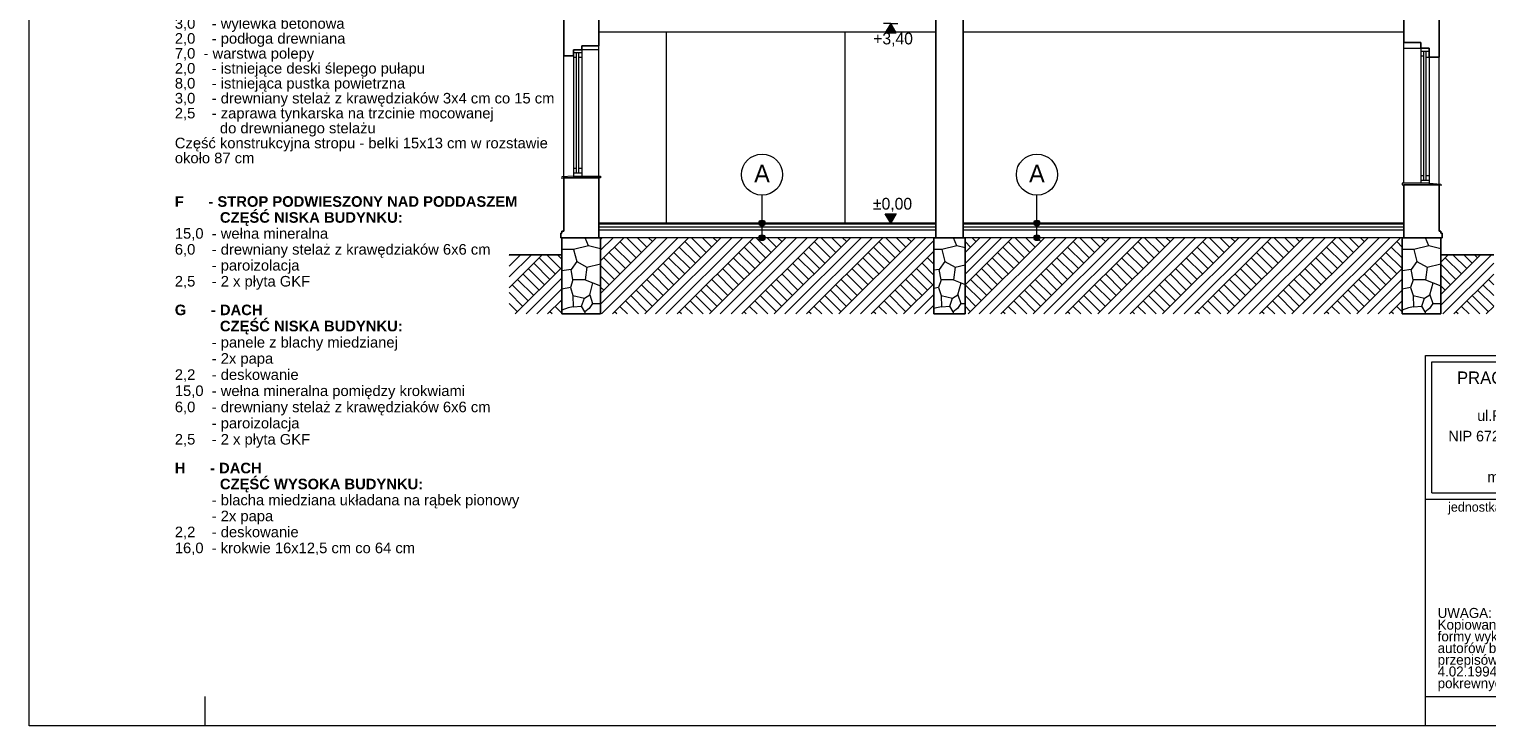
# Model space of a CAD drawing. Extents: x -394022 to -71759, y -12022 to 18278.
# Tile 45 of 91: x -198054 to -173210, y -12022 to -147. Entities that reach past the tile are written whole.
import ezdxf

# ---------------------------------------------------------------- set-up
doc = ezdxf.new("R2010")
doc.units = 0
doc.header["$MEASUREMENT"] = 0
doc.layers.add('Arch opisy', color=7, linetype='Continuous')
doc.layers.add('Arch wymiary', color=7, linetype='Continuous')
for name, color, linetype, lineweight in [('Arch opisy_Nr_Pióra__1', 7, 'Continuous', 25), ('Arch opisy_Nr_Pióra__21', 7, 'Continuous', 13), ('ARCH TABELA_Nr_Pióra__21', 7, 'Continuous', 13), ('ARCH TABELA_Nr_Pióra__7', 7, 'Continuous', 13), ('Arch wymiary_Nr_Pióra__21', 7, 'Continuous', 13), ('INWENT STROPY_Nr_Pióra__21', 7, 'Continuous', 13), ('INWENT TEREN_Nr_Pióra__1', 7, 'Continuous', 25), ('INWENT. OKNA_Nr_Pióra__21', 7, 'Continuous', 13), ('INWENT.ŚCIANY_Nr_Pióra__1', 7, 'Continuous', 25), ('INWENT.ŚCIANY_Nr_Pióra__21', 7, 'Continuous', 13), ('INWENT.ŚCIANY_Nr_Pióra__5', 7, 'Continuous', 13)]:
    doc.layers.add(name, color=color, linetype=linetype, lineweight=lineweight)
for name, color, linetype, lineweight, true_color in [('arch wypelnienia_Nr_Pióra__2', 7, 'Continuous', 13, 0x7f7f7f), ('INWENT STROPY_Nr_Pióra__2', 7, 'Continuous', 13, 0x7f7f7f), ('INWENT.ŚCIANY_Nr_Pióra__2', 7, 'Continuous', 13, 0x7f7f7f)]:
    doc.layers.add(name, color=color, linetype=linetype, lineweight=lineweight, true_color=true_color)
doc.styles.add('GENERATED_STYLE_1', font='txt')
doc.styles.add('GENERATED_STYLE_2', font='txt')
doc.styles.add('GENERATED_STYLE_5', font='txt')
doc.styles.add('GENERATED_STYLE_6', font='txt')
pattern_1 = [(45, (0, 0), (-275.7716, 275.7716), []), (45, (-91.9, 91.9), (-551.5433, 551.5433), []), (45, (-183.85, 183.85), (-551.5433, 551.5433), []), (135, (-275.77, 275.77), (91.92388, 91.92388), [390, -390])]

# ---------------------------------------------------------------- blocks, each defined once
blk = doc.blocks.new('Linia_9', base_point=(-180879, -3702))
at = {"layer": 'Arch opisy_Nr_Pióra__21', "linetype": 'Continuous'}
for points in [[(-180829, -3452), (-180832, -3433), (-180843, -3416), (-180859, -3406), (-180879, -3402), (-180898, -3406), (-180914, -3416), (-180925, -3433), (-180929, -3452), (-180925, -3471), (-180914, -3487), (-180898, -3498), (-180879, -3502), (-180859, -3498), (-180843, -3487), (-180832, -3471)], [(-180829, -3702), (-180832, -3683), (-180843, -3666), (-180859, -3656), (-180879, -3652), (-180898, -3656), (-180914, -3666), (-180925, -3683), (-180929, -3702), (-180925, -3721), (-180914, -3737), (-180898, -3748), (-180879, -3752), (-180859, -3748), (-180843, -3737), (-180832, -3721)]]:
    blk.add_hatch(color=256, dxfattribs=at).paths.add_polyline_path(points, flags=0)
blk.add_line((-180879, -3652), (-180879, -3502), dxfattribs=at)
for centre in [(-180879, -3452), (-180879, -3702)]:
    blk.add_circle(centre, 50, dxfattribs=at)
blk = doc.blocks.new('Linia_10', base_point=(-180879, -3452))
at = {"layer": 'Arch opisy_Nr_Pióra__21', "linetype": 'Continuous'}
blk.add_line((-180879, -3452), (-180879, -2976), dxfattribs=at)
blk.add_circle((-180879, -2626), 350, dxfattribs=at)
blk = doc.blocks.new('Linia_43', base_point=(-185563, -3702))
at = {"layer": 'Arch opisy_Nr_Pióra__21', "linetype": 'Continuous'}
for points in [[(-185513, -3452), (-185517, -3433), (-185528, -3416), (-185544, -3406), (-185563, -3402), (-185582, -3406), (-185599, -3416), (-185609, -3433), (-185613, -3452), (-185609, -3471), (-185599, -3487), (-185582, -3498), (-185563, -3502), (-185544, -3498), (-185528, -3487), (-185517, -3471)], [(-185513, -3702), (-185517, -3683), (-185528, -3666), (-185544, -3656), (-185563, -3652), (-185582, -3656), (-185599, -3666), (-185609, -3683), (-185613, -3702), (-185609, -3721), (-185599, -3737), (-185582, -3748), (-185563, -3752), (-185544, -3748), (-185528, -3737), (-185517, -3721)]]:
    blk.add_hatch(color=256, dxfattribs=at).paths.add_polyline_path(points, flags=0)
blk.add_line((-185563, -3652), (-185563, -3502), dxfattribs=at)
for centre in [(-185563, -3452), (-185563, -3702)]:
    blk.add_circle(centre, 50, dxfattribs=at)
blk = doc.blocks.new('Linia_44', base_point=(-185563, -3452))
at = {"layer": 'Arch opisy_Nr_Pióra__21', "linetype": 'Continuous'}
blk.add_line((-185563, -3452), (-185563, -2976), dxfattribs=at)
blk.add_circle((-185563, -2626), 350, dxfattribs=at)
blk = doc.blocks.new('Wymiary_47', base_point=(-183370, -52))
at = {"layer": 'Arch wymiary_Nr_Pióra__21', "linetype": 'Continuous'}
blk.add_hatch(color=256, dxfattribs=at).paths.add_polyline_path([(-183370, -52), (-183463, -212), (-183278, -212)], flags=0)
for p, q in [((-183370, -52), (-183490, -52)), ((-183370, -52), (-183463, -212)), ((-183463, -212), (-183278, -212)), ((-183370, -52), (-183250, -52)), ((-183278, -212), (-183370, -52))]:
    blk.add_line(p, q, dxfattribs=at)
at = {"layer": 'Arch wymiary_Nr_Pióra__21', "insert": (-183668, -444), "char_height": 200, "attachment_point": 7, "style": 'GENERATED_STYLE_1'}
blk.add_mtext('{+3,40}', dxfattribs=at)
blk = doc.blocks.new('Wymiary_48', base_point=(-183370, -3452))
at = {"layer": 'Arch wymiary_Nr_Pióra__21', "linetype": 'Continuous'}
blk.add_hatch(color=256, dxfattribs=at).paths.add_polyline_path([(-183370, -3452), (-183463, -3292), (-183278, -3292)], flags=0)
for p, q in [((-183370, -3452), (-183490, -3452)), ((-183370, -3452), (-183463, -3292)), ((-183463, -3292), (-183278, -3292)), ((-183278, -3292), (-183370, -3452)), ((-183370, -3452), (-183250, -3452))]:
    blk.add_line(p, q, dxfattribs=at)
at = {"layer": 'Arch wymiary_Nr_Pióra__21', "insert": (-183672, -3260), "char_height": 200, "attachment_point": 7, "style": 'GENERATED_STYLE_1'}
blk.add_mtext('{±0,00}', dxfattribs=at)

msp = doc.modelspace()

# ---------------------------------------------------------------- hatches: boundary and pattern name
at = {"layer": 'arch wypelnienia_Nr_Pióra__2', "linetype": 'Continuous'}
h = msp.add_hatch(dxfattribs=at)
h.set_pattern_fill('Earth', color=256, style=0, pattern_type=2)
h.set_pattern_definition(pattern_1)
h.paths.add_polyline_path([(-188313.6, -5001.8), (-182633.6, -5001.8), (-182633.6, -3701.8), (-188313.6, -3701.8)], flags=0)
h = msp.add_hatch(dxfattribs=at)
h.set_pattern_fill('Earth', color=256, style=0, pattern_type=2)
h.set_pattern_definition(pattern_1)
h.paths.add_polyline_path([(-174653.6, -5001.8), (-182103.6, -5001.8), (-182103.6, -3701.8), (-174653.6, -3701.8)], flags=0)
h = msp.add_hatch(dxfattribs=at)
h.set_pattern_fill('Earth', color=256, style=0, pattern_type=2)
h.set_pattern_definition(pattern_1)
h.paths.add_polyline_path([(-189873.6, -5001.8), (-188973.6, -5001.8), (-188973.6, -3991.8), (-189873.6, -3991.8)], flags=0)
h = msp.add_hatch(dxfattribs=at)
h.set_pattern_fill('Earth', color=256, style=0, pattern_type=2)
h.set_pattern_definition(pattern_1)
h.paths.add_polyline_path([(-173993.6, -5001.8), (-173093.6, -5001.8), (-173093.6, -3991.8), (-173993.6, -3991.8)], flags=0)

# ---------------------------------------------------------------- linework, layer by layer
at = {"layer": 'ARCH TABELA_Nr_Pióra__21', "linetype": 'Continuous'}
for p, q in [((-198053.6, -12021.6), (-198053.6, 17678.4)), ((-174253.6, -5710.5), (-156753.6, -5710.5)), ((-174253.6, -5710.5), (-169360, -5710.5)), ((-174253.6, -8157.3), (-174253.6, -5710.5)), ((-174253.6, -11521.6), (-174253.6, -5710.5)), ((-174147.2, -8050.9), (-174147.2, -5816.9)), ((-174147.2, -5816.9), (-169466.4, -5816.9)), ((-174253.6, -8157.3), (-169360, -8157.3)), ((-174147.2, -8050.9), (-169466.4, -8050.9)), ((-195053.6, -12021.6), (-195053.6, -11521.6)), ((-174253.6, -11521.6), (-169360, -11521.6)), ((-174253.6, -12021.6), (-174253.6, -11521.6)), ((-174253.6, -12021.6), (-174253.6, -11521.6)), ((-174253.6, -12021.6), (-174253.6, -11521.6)), ((-156253.6, -12021.6), (-198053.6, -12021.6))]:
    msp.add_line(p, q, dxfattribs=at)
at = {"layer": 'INWENT STROPY_Nr_Pióra__2', "linetype": 'Continuous'}
for p, q in [((-188343.6, -191.8), (-187193.6, -191.8)), ((-184143.6, -191.8), (-182603.6, -191.8)), ((-182133.6, -191.8), (-174623.6, -191.8))]:
    msp.add_line(p, q, dxfattribs=at)
at = {"layer": 'INWENT STROPY_Nr_Pióra__21', "linetype": 'Continuous'}
for p, q in [((-182603.6, -3451.8), (-188343.6, -3451.8)), ((-182603.6, -3471.8), (-188343.6, -3471.8)), ((-174623.6, -3451.8), (-182133.6, -3451.8)), ((-174623.6, -3471.8), (-182133.6, -3471.8)), ((-182603.6, -3521.8), (-188343.6, -3521.8)), ((-182603.6, -3571.8), (-188343.6, -3571.8)), ((-182603.6, -3701.8), (-188343.6, -3701.8)), ((-174623.6, -3521.8), (-182133.6, -3521.8)), ((-174623.6, -3571.8), (-182133.6, -3571.8)), ((-174623.6, -3701.8), (-182133.6, -3701.8))]:
    msp.add_line(p, q, dxfattribs=at)
at = {"layer": 'INWENT TEREN_Nr_Pióra__1', "linetype": 'Continuous'}
for p, q in [((-188973.6, -3991.8), (-189873.6, -3991.8)), ((-173993.6, -3991.8), (-173093.6, -3991.8))]:
    msp.add_line(p, q, dxfattribs=at)
at = {"layer": 'INWENT. OKNA_Nr_Pióra__21', "linetype": 'Continuous'}
for p, q in [((-174333.6, -471.8), (-174333.6, -2771.8)), ((-174193.6, -471.8), (-174193.6, -2771.8)), ((-188773.6, -501.8), (-188773.6, -2651.8)), ((-188633.6, -551.8), (-188773.6, -551.8)), ((-188723.6, -631.8), (-188773.6, -631.8)), ((-188723.6, -2601.8), (-188723.6, -551.8)), ((-188683.6, -2601.8), (-188683.6, -551.8)), ((-188633.6, -631.8), (-188683.6, -631.8)), ((-188633.6, -501.8), (-188633.6, -2651.8)), ((-174333.6, -521.8), (-174193.6, -521.8)), ((-174333.6, -601.8), (-174283.6, -601.8)), ((-174283.6, -2721.8), (-174283.6, -521.8)), ((-174243.6, -2721.8), (-174243.6, -521.8)), ((-174243.6, -621.8), (-174193.6, -621.8)), ((-188773.6, -2651.8), (-188973.6, -2666.8)), ((-188973.6, -2666.8), (-188973.6, -2696.8)), ((-188723.6, -2521.8), (-188773.6, -2521.8)), ((-188633.6, -2601.8), (-188773.6, -2601.8)), ((-188773.6, -2651.8), (-188313.6, -2651.8)), ((-188773.6, -2651.8), (-188773.6, -2681.8)), ((-188633.6, -2521.8), (-188683.6, -2521.8)), ((-188313.6, -2681.8), (-188343.6, -2681.8)), ((-188313.6, -2651.8), (-188313.6, -2681.8)), ((-174333.6, -2641.8), (-174283.6, -2641.8)), ((-174333.6, -2721.8), (-174193.6, -2721.8)), ((-174243.6, -2641.8), (-174193.6, -2641.8)), ((-174193.6, -2771.8), (-174653.6, -2771.8)), ((-174653.6, -2771.8), (-174653.6, -2801.8)), ((-174653.6, -2801.8), (-174623.6, -2801.8)), ((-174193.6, -2771.8), (-173993.6, -2786.8)), ((-174193.6, -2771.8), (-174193.6, -2801.8)), ((-173993.6, -2786.8), (-173993.6, -2816.8))]:
    msp.add_line(p, q, dxfattribs=at)
at = {"layer": 'INWENT.ŚCIANY_Nr_Pióra__1', "linetype": 'Continuous'}
for p, q in [((-188943.6, -601.8), (-188943.6, 853.2)), ((-174023.6, -621.8), (-174023.6, 853.2)), ((-188343.6, -431.8), (-188343.6, 343.2)), ((-174623.6, 343.2), (-174623.6, -371.8)), ((-182603.6, -3701.8), (-182603.6, 233.2)), ((-182133.6, -3701.8), (-182133.6, 233.2)), ((-188633.6, -431.8), (-188343.6, -431.8)), ((-188633.6, -501.8), (-188633.6, -431.8)), ((-174333.6, -371.8), (-174623.6, -371.8)), ((-174333.6, -471.8), (-174333.6, -371.8)), ((-174193.6, -471.8), (-174333.6, -471.8)), ((-174193.6, -621.8), (-174193.6, -471.8)), ((-188943.6, -601.8), (-188773.6, -601.8)), ((-188773.6, -601.8), (-188773.6, -501.8)), ((-188773.6, -501.8), (-188633.6, -501.8)), ((-174023.6, -621.8), (-174193.6, -621.8)), ((-188943.6, -3591.8), (-188943.6, -2681.8)), ((-188343.6, -2681.8), (-188943.6, -2681.8)), ((-188343.6, -3701.8), (-188343.6, -2681.8)), ((-174623.6, -2801.8), (-174023.6, -2801.8)), ((-174623.6, -3701.8), (-174623.6, -2801.8)), ((-174023.6, -3591.8), (-174023.6, -2801.8)), ((-188973.6, -3621.8), (-188993.6, -3621.8)), ((-188993.6, -3621.8), (-188993.6, -3701.8)), ((-188993.6, -3701.8), (-188313.6, -3701.8)), ((-188943.6, -3591.8), (-188973.6, -3591.8)), ((-188973.6, -3591.8), (-188973.6, -3621.8)), ((-188973.6, -3701.8), (-188973.6, -5001.8)), ((-188313.6, -5001.8), (-188313.6, -3701.8)), ((-182633.6, -3701.8), (-182103.6, -3701.8)), ((-182633.6, -5001.8), (-182633.6, -3701.8)), ((-182103.6, -5001.8), (-182103.6, -3701.8)), ((-173973.6, -3701.8), (-174653.6, -3701.8)), ((-174653.6, -5001.8), (-174653.6, -3701.8)), ((-174023.6, -3591.8), (-173993.6, -3591.8)), ((-173993.6, -3591.8), (-173993.6, -3621.8)), ((-173993.6, -3621.8), (-173973.6, -3621.8)), ((-173993.6, -3701.8), (-173993.6, -5001.8)), ((-173973.6, -3621.8), (-173973.6, -3701.8)), ((-188973.6, -5001.8), (-188313.6, -5001.8)), ((-182633.6, -5001.8), (-182103.6, -5001.8)), ((-173993.6, -5001.8), (-174653.6, -5001.8))]:
    msp.add_line(p, q, dxfattribs=at)
at = {"layer": 'INWENT.ŚCIANY_Nr_Pióra__2', "linetype": 'Continuous'}
for p, q in [((-188520.8, -3840.1), (-188574.9, -3701.8)), ((-182245.8, -3840.1), (-182299.9, -3701.8)), ((-174200.8, -3840.1), (-174254.9, -3701.8)), ((-188775, -3905), (-188973.6, -3905)), ((-188520.8, -3840.1), (-188775, -3905)), ((-188775, -3905), (-188720.9, -4109.1)), ((-188313.6, -3888.7), (-188520.8, -3840.1)), ((-182500, -3905), (-182633.6, -3905)), ((-182245.8, -3840.1), (-182500, -3905)), ((-182500, -3905), (-182445.9, -4109.1)), ((-182103.6, -3873.5), (-182245.8, -3840.1)), ((-174455, -3905), (-174653.6, -3905)), ((-174200.8, -3840.1), (-174455, -3905)), ((-174455, -3905), (-174400.9, -4109.1)), ((-173993.6, -3888.7), (-174200.8, -3840.1)), ((-188720.9, -4109.1), (-188818.3, -4241.6)), ((-188720.9, -4109.1), (-188547.9, -4203.8)), ((-188547.9, -4203.8), (-188574.9, -4420.1)), ((-188547.9, -4203.8), (-188313.6, -4147)), ((-182445.9, -4109.1), (-182543.3, -4241.6)), ((-182445.9, -4109.1), (-182272.9, -4203.8)), ((-182272.9, -4203.8), (-182299.9, -4420.1)), ((-182272.9, -4203.8), (-182103.6, -4162.7)), ((-174400.9, -4109.1), (-174498.3, -4241.6)), ((-174400.9, -4109.1), (-174227.9, -4203.8)), ((-174227.9, -4203.8), (-174254.9, -4420.1)), ((-174227.9, -4203.8), (-173993.6, -4147)), ((-188818.3, -4241.6), (-188973.6, -4268.6)), ((-188785.8, -4417.4), (-188829.1, -4549.9)), ((-188785.8, -4417.4), (-188818.3, -4241.6)), ((-188574.9, -4420.1), (-188785.8, -4417.4)), ((-188574.9, -4420.1), (-188313.6, -4522.8)), ((-188499.2, -4672.9), (-188444.2, -4471.5)), ((-182543.3, -4241.6), (-182633.6, -4257.3)), ((-182510.8, -4417.4), (-182554.1, -4549.9)), ((-182510.8, -4417.4), (-182543.3, -4241.6)), ((-182299.9, -4420.1), (-182510.8, -4417.4)), ((-182299.9, -4420.1), (-182103.6, -4497.3)), ((-182224.2, -4672.9), (-182169.2, -4471.5)), ((-174498.3, -4241.6), (-174653.6, -4268.6)), ((-174465.8, -4417.4), (-174509.1, -4549.9)), ((-174465.8, -4417.4), (-174498.3, -4241.6)), ((-174254.9, -4420.1), (-174465.8, -4417.4)), ((-174254.9, -4420.1), (-173993.6, -4522.8)), ((-174179.2, -4672.9), (-174124.2, -4471.5)), ((-188829.1, -4549.9), (-188973.6, -4576.9)), ((-188829.1, -4549.9), (-188785.8, -4689.1)), ((-188785.8, -4689.1), (-188591.1, -4729.7)), ((-188785.8, -4689.1), (-188780.4, -4878.4)), ((-188591.1, -4729.7), (-188499.2, -4672.9)), ((-188499.2, -4672.9), (-188450.5, -4821.6)), ((-182554.1, -4549.9), (-182633.6, -4564.8)), ((-182554.1, -4549.9), (-182510.8, -4689.1)), ((-182510.8, -4689.1), (-182316.1, -4729.7)), ((-182510.8, -4689.1), (-182505.4, -4878.4)), ((-182316.1, -4729.7), (-182224.2, -4672.9)), ((-182224.2, -4672.9), (-182175.5, -4821.6)), ((-174509.1, -4549.9), (-174653.6, -4576.9)), ((-174509.1, -4549.9), (-174465.8, -4689.1)), ((-174465.8, -4689.1), (-174460.4, -4878.4)), ((-174465.8, -4689.1), (-174271.1, -4729.7)), ((-174271.1, -4729.7), (-174179.2, -4672.9)), ((-174179.2, -4672.9), (-174130.5, -4821.6)), ((-188866.9, -4894.6), (-188973.6, -4935.2)), ((-188780.4, -4878.4), (-188866.9, -4894.6)), ((-188780.4, -4878.4), (-188639.8, -4870.3)), ((-188639.8, -4870.3), (-188591.1, -4729.7)), ((-188583, -4964.9), (-188639.8, -4870.3)), ((-188507.3, -4908.1), (-188583, -4964.9)), ((-188583, -4964.9), (-188583, -5001.8)), ((-188450.5, -4821.6), (-188507.3, -4908.1)), ((-188450.5, -4821.6), (-188313.6, -4821.6)), ((-182591.9, -4894.6), (-182633.6, -4910.5)), ((-182505.4, -4878.4), (-182591.9, -4894.6)), ((-182505.4, -4878.4), (-182364.8, -4870.3)), ((-182364.8, -4870.3), (-182316.1, -4729.7)), ((-182308, -4964.9), (-182364.8, -4870.3)), ((-182232.3, -4908.1), (-182308, -4964.9)), ((-182308, -4964.9), (-182308, -5001.8)), ((-182175.5, -4821.6), (-182232.3, -4908.1)), ((-182175.5, -4821.6), (-182103.6, -4821.6)), ((-174546.9, -4894.6), (-174653.6, -4935.2)), ((-174460.4, -4878.4), (-174546.9, -4894.6)), ((-174460.4, -4878.4), (-174319.8, -4870.3)), ((-174319.8, -4870.3), (-174271.1, -4729.7)), ((-174263, -4964.9), (-174319.8, -4870.3)), ((-174187.3, -4908.1), (-174263, -4964.9)), ((-174263, -4964.9), (-174263, -5001.8)), ((-174130.5, -4821.6), (-174187.3, -4908.1)), ((-174130.5, -4821.6), (-173993.6, -4821.6))]:
    msp.add_line(p, q, dxfattribs=at)
at = {"layer": 'INWENT.ŚCIANY_Nr_Pióra__21', "linetype": 'Continuous'}
for p, q in [((-188343.6, -2651.8), (-188343.6, -431.8)), ((-174623.6, -2771.8), (-174623.6, -371.8)), ((-174623.6, -471.8), (-174333.6, -471.8)), ((-188943.6, -2681.8), (-188943.6, -601.8)), ((-188343.6, -501.8), (-188633.6, -501.8)), ((-174023.6, -2801.8), (-174023.6, -621.8))]:
    msp.add_line(p, q, dxfattribs=at)
at = {"layer": 'INWENT.ŚCIANY_Nr_Pióra__5', "linetype": 'Continuous'}
for p, q in [((-187193.6, -3451.8), (-187193.6, -191.8)), ((-187193.6, -191.8), (-184143.6, -191.8)), ((-184143.6, -3451.8), (-184143.6, -191.8))]:
    msp.add_line(p, q, dxfattribs=at)

# ---------------------------------------------------------------- block references
at = {"layer": 'Arch opisy', "linetype": 'Continuous'}
for name, p in [('Linia_44', (-185563.2, -3451.8)), ('Linia_10', (-180878.6, -3451.8)), ('Linia_43', (-185563.2, -3701.8)), ('Linia_9', (-180878.6, -3701.8))]:
    msp.add_blockref(name, p, dxfattribs=at)
at = {"layer": 'Arch wymiary', "linetype": 'Continuous'}
for name, p in [('Wymiary_47', (-183370.4, -51.8)), ('Wymiary_48', (-183370.4, -3451.8))]:
    msp.add_blockref(name, p, dxfattribs=at)

# ---------------------------------------------------------------- texts
at = {"layer": 'Arch opisy_Nr_Pióra__1', "linetype": 'Continuous', "char_height": 180, "width": 6374.89, "attachment_point": 1, "style": 'GENERATED_STYLE_2'}
for s, insert, line_spacing_factor in [('\\A1;{\\fArial|b1|i0|c0|p38;E      - STROP NAD III p\\P           CZĘŚĆ WYSOKA BUDYNKU:\\fArial|b0|i0|c0|p38; \\P3,0    - wylewka betonowa\\P2,0    - podłoga drewniana\\P7,0  - warstwa polepy \\P2,0    - istniejące deski ślepego pułapu\\P8,0    - istniejąca pustka powietrzna\\P3,0    - drewniany stelaż z krawędziaków 3x4 cm co 15 cm\\P2,5    - zaprawa tynkarska na trzcinie mocowanej \\P           do drewnianego stelażu\\PCzęść konstrukcyjna stropu - belki 15x13 cm w rozstawie około 87 cm}', (-195570.9, 549.6), 0.848898), ('\\A1;{\\fArial|b1|i0|c0|p38;F      - STROP PODWIESZONY NAD PODDASZEM\\P           CZĘŚĆ NISKA BUDYNKU:\\P\\fArial|b0|i0|c0|p38;15,0  - wełna mineralna\\P6,0    - drewniany stelaż z krawędziaków 6x6 cm\\P         - paroizolacja\\P2,5    - 2 x płyta GKF}', (-195570.9, -2994.7), 0.905688), ('\\A1;{\\fArial|b1|i0|c0|p38;G      - DACH\\P           CZĘŚĆ NISKA BUDYNKU:\\P\\fArial|b0|i0|c0|p38;         - panele z blachy miedzianej\\P         - 2x papa\\P2,2    - deskowanie\\P15,0  - wełna mineralna pomiędzy krokwiami\\P6,0    - drewniany stelaż z krawędziaków 6x6 cm\\P         - paroizolacja\\P2,5    - 2 x płyta GKF}', (-195570.9, -4841.8), 0.91874), ('\\A1;{\\fArial|b1|i0|c0|p38;H      - DACH\\P           CZĘŚĆ WYSOKA BUDYNKU:\\P\\fArial|b0|i0|c0|p38;         - blacha miedziana układana na rąbek pionowy\\P         - 2x papa\\P2,2    - deskowanie\\P16,0  - krokwie 16x12,5 cm co 64 cm}', (-195570.9, -7537.5), 0.907367)]:
    msp.add_mtext(s, dxfattribs=dict(at, insert=insert, line_spacing_factor=line_spacing_factor))
at = {"layer": 'Arch opisy_Nr_Pióra__21', "linetype": 'Continuous', "char_height": 300, "attachment_point": 2, "style": 'GENERATED_STYLE_2'}
for insert in [(-185563.2, -2459), (-180878.6, -2459)]:
    msp.add_mtext('{A}', dxfattribs=dict(at, insert=insert))
at = {"layer": 'ARCH TABELA_Nr_Pióra__7', "linetype": 'Continuous', "insert": (-171806.8, -5981.8), "char_height": 212.766, "attachment_point": 2, "line_spacing_factor": 0.926719, "style": 'GENERATED_STYLE_6'}
msp.add_mtext('{PRACOWNIA PROJEKTOWA\\P\\LBartosz Balejko}', dxfattribs=at)
at = {"layer": 'ARCH TABELA_Nr_Pióra__7', "linetype": 'Continuous', "style": 'GENERATED_STYLE_5'}
for s, insert, char_height, width, attachment_point, line_spacing_factor in [('{ul.Różana 6, 78-300 Świdwin\\PNIP 672-168-25-82 Regon 331349321\\Ptel.: +48 501 059 462\\Pmail: bartekbalejko@o2.pl}', (-171806.8, -6643.7), 180.852, 7974.447, 2, 1.156383), ('{UWAGA:\\PKopiowanie, publikacje oraz wszelkie inne formy wykorzystania projektu bez zgody autorów będą naruszeniem przepisówwynikających z Ustawy z dnia 4.02.1994 r. o prawie autorskim i prawach pokrewnych.}', (-174048.5, -10011.9), 170.2128, 4483.408, 1, 0.703415)]:
    msp.add_mtext(s, dxfattribs=dict(at, insert=insert, char_height=char_height, width=width, attachment_point=attachment_point, line_spacing_factor=line_spacing_factor))
at = {"layer": 'ARCH TABELA_Nr_Pióra__7', "linetype": 'Continuous', "insert": (-173870.7, -8211.9), "char_height": 159.58, "attachment_point": 1, "style": 'GENERATED_STYLE_5'}
msp.add_mtext('{jednostka projektowa:}', dxfattribs=at)

doc.saveas('drawing.dxf')
